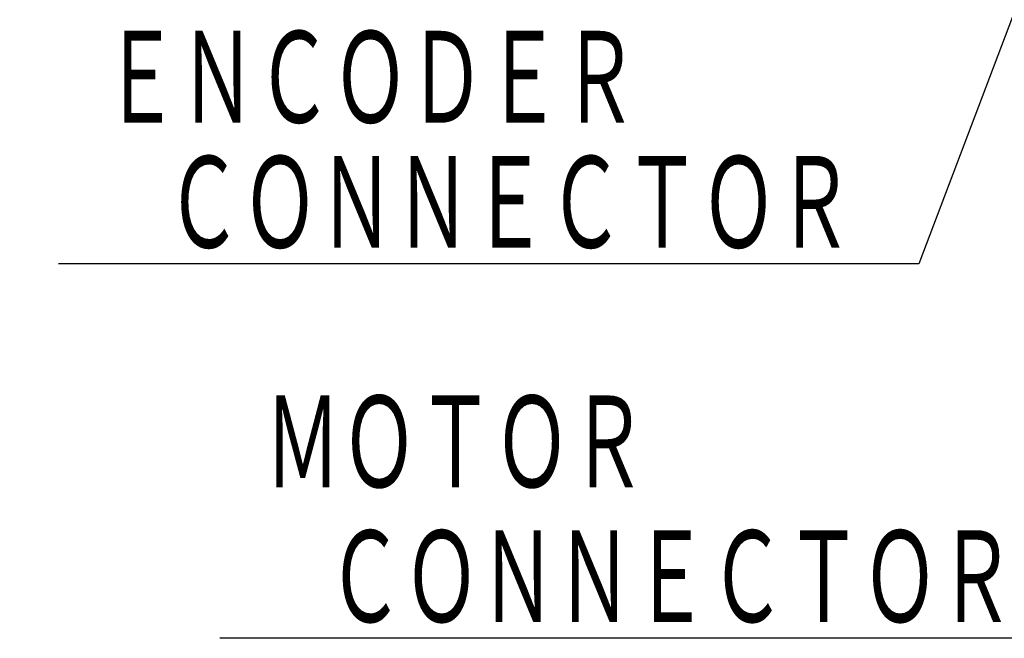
# Model space of a CAD drawing. Header units: millimetres. Extents: x 0 to 1300, y 0 to 891.
# Tile 39 of 132: x 211 to 310, y 459 to 522. Entities that reach past the tile are written whole.
import ezdxf

# ---------------------------------------------------------------- set-up
doc = ezdxf.new("R2010")
doc.units = ezdxf.units.MM
doc.header["$LTSCALE"] = 0.545669
doc.layers.add('NoLayerName_001', color=7, linetype='Continuous')
doc.styles.get("Standard").update_dxf_attribs({"font": 'txt', "bigfont": 'extfont2'})
doc.dimstyles.get("Standard").update_dxf_attribs({"dimtxt": 2.5, "dimasz": 2.5, "dimexe": 1, "dimexo": 1, "dimtad": 1, "dimdec": 3, "dimzin": 0, "dimdsep": 46, "dimtxsty": 'Standard', "dimcen": 2.5, "dimadec": 3, "dimazin": 0, "dimtfac": 0.75, "dimtdec": 3, "dimtmove": 0, "dimatfit": 3, "dimfxl": 1, "dimarcsym": 0})

msp = doc.modelspace()

# ---------------------------------------------------------------- texts
at = {"layer": 'NoLayerName_001', "color": 3, "lineweight": 13, "char_height": 10.5, "attachment_point": 7}
for s, insert in [('\\A1;\\W0.6667;ＥＮＣＯＤＥＲ', (219.0301, 510.3335)), ('\\A1;\\W0.6667;ＭＯＴＯＲ', (235.3079, 473.5919))]:
    msp.add_mtext(s, dxfattribs=dict(at, insert=insert))
at = {"layer": 'NoLayerName_001', "color": 3, "linetype": 'Continuous', "lineweight": 13, "char_height": 10.5, "attachment_point": 9, "line_spacing_factor": 0.6}
for insert in [(294.6301, 497.7335), (310.9079, 460.0079)]:
    msp.add_mtext('\\A1;\\W0.6667;ＣＯＮＮＥＣＴＯＲ', dxfattribs=dict(at, insert=insert))

# ---------------------------------------------------------------- leaders
at = {"layer": 'NoLayerName_001', "color": 3, "linetype": 'Continuous', "lineweight": 13, "annotation_type": 0, "has_hookline": 1, "hookline_direction": 1, "text_width": 80.105}
for points in [[(326.45, 563.7024), (301.2551, 497.1085), (295.2551, 497.1085)], [(349, 476.6523), (317.5329, 459.3829), (311.5329, 459.3829)]]:
    msp.add_leader(points, dimstyle='Standard', override={"dimtxt": 10.5, "dimasz": 6, "dimldrblk": 'OPEN30'}, dxfattribs=at)

doc.saveas('drawing.dxf')
